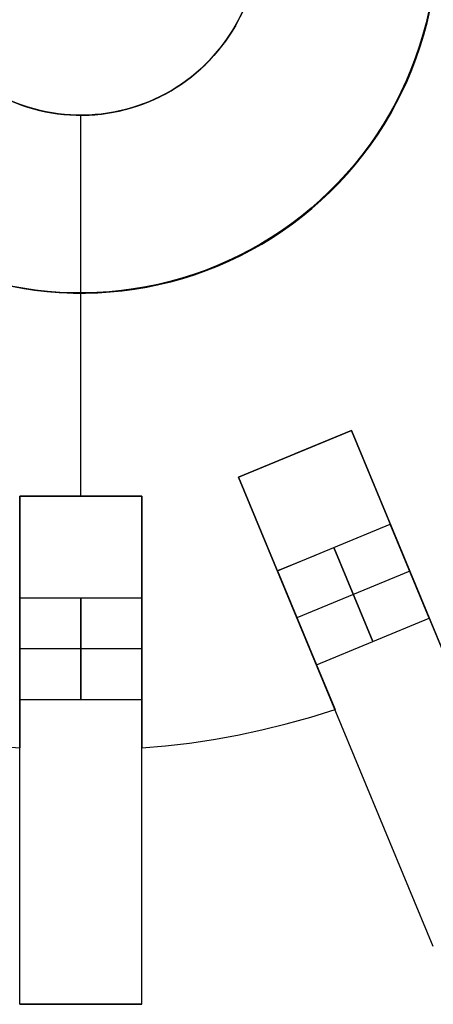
# Model space of a CAD drawing. Header units: millimetres. Extents: x 625 to 835, y 1649 to 1859.
# Tile 5 of 9: x 724 to 765, y 1649 to 1746. Entities that reach past the tile are written whole.
import ezdxf

# ---------------------------------------------------------------- set-up
doc = ezdxf.new("R2010")
doc.units = ezdxf.units.MM

msp = doc.modelspace()

# ---------------------------------------------------------------- linework, layer by layer
at = {"extrusion": (0.000142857, -2.84161e-05, 1)}
msp.add_lwpolyline([(697.71, 1767.385), (697.266, 1766.256), (696.861, 1765.113), (696.495, 1763.957), (696.17, 1762.789), (695.886, 1761.61), (695.642, 1760.422), (695.44, 1759.226), (695.279, 1758.024), (695.161, 1756.817), (695.084, 1755.607), (695.049, 1754.395), (695.056, 1753.182), (695.105, 1751.971), (695.196, 1750.761), (695.328, 1749.556), (695.503, 1748.356), (695.719, 1747.163), (695.976, 1745.978), (696.274, 1744.802), (696.613, 1743.638), (696.991, 1742.486), (697.41, 1741.347), (697.867, 1740.224), (698.364, 1739.118), (698.898, 1738.029), (699.469, 1736.96), (700.078, 1735.911), (700.722, 1734.883), (701.402, 1733.879), (702.116, 1732.899), (702.863, 1731.944), (703.643, 1731.015), (704.455, 1730.114), (705.298, 1729.242), (706.17, 1728.4), (707.071, 1727.588), (707.999, 1726.808), (708.954, 1726.06), (709.934, 1725.346), (710.939, 1724.667), (711.966, 1724.022), (713.015, 1723.414), (714.085, 1722.842), (715.173, 1722.308), (716.28, 1721.812), (717.403, 1721.354), (718.541, 1720.936), (719.693, 1720.557), (720.858, 1720.219), (722.033, 1719.92), (723.218, 1719.663), (724.411, 1719.447), (725.611, 1719.273), (726.817, 1719.14), (728.026, 1719.049), (729.238, 1719), (730.451, 1718.993), (731.663, 1719.028), (732.873, 1719.105), (734.08, 1719.224), (735.282, 1719.385), (736.478, 1719.587), (737.666, 1719.83), (738.844, 1720.115), (740.013, 1720.44), (741.169, 1720.805), (742.312, 1721.21), (743.44, 1721.655), (744.552, 1722.138), (745.647, 1722.66), (746.723, 1723.219), (747.779, 1723.816), (748.814, 1724.448), (749.826, 1725.116), (750.814, 1725.818), (751.778, 1726.555), (752.715, 1727.324), (753.626, 1728.125), (754.508, 1728.958), (755.36, 1729.82), (756.182, 1730.712), (756.973, 1731.631), (757.731, 1732.577), (758.457, 1733.549), (759.148, 1734.546), (759.804, 1735.566), (760.424, 1736.608), (761.008, 1737.67), (761.555, 1738.753), (762.064, 1739.854), (762.535, 1740.971), (762.966, 1742.105), (763.358, 1743.252), (763.71, 1744.413), (764.022, 1745.585), (764.293, 1746.767), (764.522, 1747.957), (764.711, 1749.155), (764.857, 1750.359), (764.962, 1751.567), (765.025, 1752.778), (765.046, 1753.991)], dxfattribs=at)
at = {"extrusion": (-0.000142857, 2.84161e-05, 1)}
msp.add_lwpolyline([(764.955, 1754.009), (764.934, 1752.796), (764.871, 1751.585), (764.766, 1750.377), (764.62, 1749.173), (764.431, 1747.975), (764.202, 1746.785), (763.931, 1745.603), (763.619, 1744.431), (763.267, 1743.27), (762.875, 1742.123), (762.444, 1740.989), (761.973, 1739.872), (761.464, 1738.771), (760.917, 1737.689), (760.333, 1736.626), (759.713, 1735.584), (759.057, 1734.564), (758.366, 1733.567), (757.641, 1732.595), (756.882, 1731.649), (756.091, 1730.73), (755.269, 1729.838), (754.417, 1728.976), (753.535, 1728.144), (752.625, 1727.342), (751.687, 1726.573), (750.724, 1725.837), (749.735, 1725.134), (748.723, 1724.466), (747.688, 1723.834), (746.632, 1723.237), (745.556, 1722.678), (744.462, 1722.156), (743.349, 1721.673), (742.221, 1721.228), (741.078, 1720.823), (739.922, 1720.458), (738.754, 1720.133), (737.575, 1719.848), (736.387, 1719.605), (735.191, 1719.403), (733.989, 1719.242), (732.782, 1719.123), (731.572, 1719.046), (730.36, 1719.011), (729.147, 1719.018), (727.935, 1719.067), (726.726, 1719.158), (725.521, 1719.291), (724.321, 1719.465), (723.127, 1719.681), (721.942, 1719.939), (720.767, 1720.237), (719.602, 1720.575), (718.45, 1720.954), (717.312, 1721.372), (716.189, 1721.83), (715.082, 1722.326), (713.994, 1722.86), (712.924, 1723.432), (711.875, 1724.04), (710.848, 1724.685), (709.843, 1725.364), (708.863, 1726.078), (707.908, 1726.826), (706.98, 1727.606), (706.079, 1728.418), (705.207, 1729.26), (704.364, 1730.132), (703.552, 1731.033), (702.772, 1731.962), (702.025, 1732.917), (701.311, 1733.897), (700.631, 1734.901), (699.987, 1735.929), (699.379, 1736.978), (698.807, 1738.047), (698.273, 1739.136), (697.776, 1740.242), (697.319, 1741.365), (696.9, 1742.504), (696.522, 1743.656), (696.183, 1744.82), (695.885, 1745.996), (695.628, 1747.181), (695.412, 1748.374), (695.238, 1749.574), (695.105, 1750.779), (695.014, 1751.989), (694.965, 1753.2), (694.958, 1754.413), (694.993, 1755.625), (695.07, 1756.836), (695.189, 1758.042), (695.349, 1759.244), (695.551, 1760.44), (695.795, 1761.628), (696.079, 1762.807), (696.404, 1763.975), (696.77, 1765.132), (697.175, 1766.275), (697.62, 1767.403)], dxfattribs=at)
at = {"extrusion": (0.000285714, -5.68321e-05, 1)}
msp.add_lwpolyline([(713.836, 1760.696), (713.613, 1760.132), (713.411, 1759.561), (713.228, 1758.983), (713.065, 1758.398), (712.923, 1757.809), (712.801, 1757.215), (712.7, 1756.617), (712.62, 1756.016), (712.561, 1755.413), (712.522, 1754.808), (712.505, 1754.201), (712.508, 1753.595), (712.533, 1752.989), (712.578, 1752.385), (712.644, 1751.782), (712.732, 1751.182), (712.84, 1750.585), (712.968, 1749.993), (713.117, 1749.405), (713.287, 1748.823), (713.476, 1748.247), (713.685, 1747.678), (713.914, 1747.116), (714.162, 1746.563), (714.429, 1746.018), (714.715, 1745.484), (715.019, 1744.959), (715.341, 1744.446), (715.681, 1743.943), (716.038, 1743.453), (716.412, 1742.976), (716.802, 1742.512), (717.208, 1742.061), (717.629, 1741.625), (718.065, 1741.204), (718.516, 1740.798), (718.98, 1740.408), (719.457, 1740.034), (719.947, 1739.677), (720.45, 1739.337), (720.963, 1739.015), (721.488, 1738.711), (722.023, 1738.425), (722.567, 1738.158), (723.12, 1737.91), (723.682, 1737.681), (724.251, 1737.472), (724.827, 1737.282), (725.409, 1737.113), (725.997, 1736.964), (726.589, 1736.836), (727.186, 1736.728), (727.786, 1736.64), (728.389, 1736.574), (728.993, 1736.528), (729.599, 1736.504), (730.206, 1736.5), (730.812, 1736.518), (731.417, 1736.556), (732.02, 1736.616), (732.621, 1736.696), (733.219, 1736.797), (733.813, 1736.919), (734.402, 1737.061), (734.987, 1737.224), (735.565, 1737.407), (736.136, 1737.609), (736.7, 1737.831), (737.256, 1738.073), (737.804, 1738.334), (738.342, 1738.614), (738.87, 1738.912), (739.387, 1739.228), (739.893, 1739.562), (740.388, 1739.913), (740.869, 1740.281), (741.338, 1740.666), (741.793, 1741.067), (742.234, 1741.483), (742.66, 1741.914), (743.071, 1742.36), (743.467, 1742.82), (743.846, 1743.293), (744.209, 1743.779), (744.554, 1744.277), (744.882, 1744.787), (745.192, 1745.308), (745.484, 1745.839), (745.758, 1746.38), (746.012, 1746.931), (746.248, 1747.49), (746.463, 1748.056), (746.659, 1748.63), (746.835, 1749.21), (746.991, 1749.796), (747.127, 1750.387), (747.241, 1750.983), (747.336, 1751.582), (747.409, 1752.183), (747.461, 1752.788), (747.493, 1753.393), (747.503, 1753.999)], dxfattribs=at)
at = {"extrusion": (-0.000285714, 5.68321e-05, 1)}
msp.add_lwpolyline([(747.5, 1754), (747.489, 1753.394), (747.458, 1752.788), (747.406, 1752.184), (747.332, 1751.582), (747.238, 1750.983), (747.123, 1750.388), (746.988, 1749.797), (746.832, 1749.211), (746.656, 1748.631), (746.46, 1748.057), (746.244, 1747.49), (746.009, 1746.931), (745.754, 1746.381), (745.481, 1745.84), (745.189, 1745.308), (744.879, 1744.787), (744.551, 1744.278), (744.205, 1743.779), (743.843, 1743.293), (743.463, 1742.82), (743.068, 1742.36), (742.657, 1741.915), (742.231, 1741.484), (741.79, 1741.067), (741.335, 1740.667), (740.866, 1740.282), (740.384, 1739.914), (739.89, 1739.563), (739.384, 1739.229), (738.866, 1738.912), (738.338, 1738.614), (737.8, 1738.335), (737.253, 1738.074), (736.697, 1737.832), (736.133, 1737.61), (735.561, 1737.407), (734.983, 1737.224), (734.399, 1737.062), (733.81, 1736.92), (733.216, 1736.798), (732.618, 1736.697), (732.017, 1736.617), (731.413, 1736.557), (730.808, 1736.519), (730.202, 1736.501), (729.596, 1736.505), (728.99, 1736.529), (728.385, 1736.575), (727.783, 1736.641), (727.183, 1736.728), (726.586, 1736.836), (725.993, 1736.965), (725.406, 1737.114), (724.823, 1737.283), (724.247, 1737.473), (723.678, 1737.682), (723.117, 1737.911), (722.563, 1738.159), (722.019, 1738.426), (721.484, 1738.712), (720.96, 1739.016), (720.446, 1739.338), (719.944, 1739.678), (719.454, 1740.035), (718.976, 1740.408), (718.512, 1740.798), (718.062, 1741.204), (717.626, 1741.626), (717.204, 1742.062), (716.798, 1742.512), (716.408, 1742.976), (716.035, 1743.454), (715.678, 1743.944), (715.338, 1744.446), (715.016, 1744.96), (714.712, 1745.484), (714.426, 1746.019), (714.159, 1746.564), (713.911, 1747.117), (713.682, 1747.678), (713.472, 1748.247), (713.283, 1748.823), (713.114, 1749.406), (712.965, 1749.993), (712.836, 1750.586), (712.728, 1751.183), (712.641, 1751.783), (712.575, 1752.385), (712.529, 1752.99), (712.505, 1753.596), (712.501, 1754.202), (712.519, 1754.808), (712.557, 1755.413), (712.617, 1756.017), (712.697, 1756.618), (712.798, 1757.216), (712.92, 1757.81), (713.062, 1758.399), (713.224, 1758.983), (713.407, 1759.561), (713.61, 1760.133), (713.832, 1760.697)], dxfattribs=at)
for points in [[(723.06, 1719.695), (724.255, 1719.475), (725.457, 1719.296), (726.664, 1719.159), (727.875, 1719.065), (729.089, 1719.012), (730.304, 1719.001), (731.518, 1719.033), (732.731, 1719.107), (733.94, 1719.223), (735.145, 1719.38), (736.343, 1719.58), (737.534, 1719.821), (738.716, 1720.103), (739.887, 1720.426), (741.046, 1720.789), (742.192, 1721.192), (743.324, 1721.635), (744.439, 1722.117), (745.537, 1722.637), (746.616, 1723.196), (747.675, 1723.791), (748.713, 1724.423), (749.728, 1725.09), (750.72, 1725.792), (751.686, 1726.528), (752.627, 1727.297), (753.54, 1728.099), (754.424, 1728.931), (755.28, 1729.794), (756.105, 1730.686), (756.898, 1731.606), (757.659, 1732.553), (758.387, 1733.526), (759.08, 1734.523), (759.739, 1735.545), (760.361, 1736.588), (760.947, 1737.652), (761.496, 1738.736), (762.007, 1739.838), (762.479, 1740.958), (762.912, 1742.093), (763.306, 1743.242), (763.659, 1744.405), (763.972, 1745.579), (764.244, 1746.763)], [(723.62, 1737.704), (724.189, 1737.493), (724.766, 1737.301), (725.349, 1737.129), (725.937, 1736.978), (726.53, 1736.847), (727.127, 1736.737), (727.728, 1736.648), (728.332, 1736.58), (728.938, 1736.532), (729.544, 1736.506), (730.152, 1736.501), (730.759, 1736.516), (731.365, 1736.553), (731.97, 1736.611), (732.572, 1736.69), (733.172, 1736.79), (733.767, 1736.91), (734.358, 1737.051), (734.944, 1737.213), (735.523, 1737.394), (736.096, 1737.596), (736.662, 1737.818), (737.219, 1738.059), (737.768, 1738.319), (738.308, 1738.598), (738.838, 1738.895), (739.356, 1739.211), (739.864, 1739.545), (740.36, 1739.896), (740.843, 1740.264), (741.313, 1740.649), (741.77, 1741.049), (742.212, 1741.466), (742.64, 1741.897), (743.052, 1742.343), (743.449, 1742.803), (743.83, 1743.277), (744.193, 1743.763), (744.54, 1744.262), (744.869, 1744.772), (745.181, 1745.294), (745.474, 1745.826), (745.748, 1746.368)], [(730, 1699), (730, 1736.5)], [(730, 1699), (730, 1736.5)], [(730, 1699), (730, 1719)], [(730, 1699), (730, 1719)], [(756.591, 1705.483), (745.504, 1700.891)], [(745.504, 1700.891), (756.591, 1705.483)], [(745.504, 1700.891), (756.591, 1705.483)], [(745.504, 1700.891), (756.591, 1705.483)], [(756.591, 1705.483), (745.504, 1700.891)], [(756.591, 1705.483), (751.048, 1703.187)], [(756.591, 1705.483), (762.331, 1691.625)], [(756.591, 1705.483), (762.331, 1691.625)], [(756.591, 1705.483), (762.331, 1691.625)], [(756.591, 1705.483), (762.331, 1691.625)], [(775.725, 1659.289), (756.591, 1705.483)], [(751.245, 1687.032), (745.504, 1700.891)], [(745.504, 1700.891), (751.245, 1687.032)], [(751.245, 1687.032), (745.504, 1700.891)], [(745.504, 1700.891), (751.245, 1687.032)], [(764.638, 1654.697), (745.504, 1700.891)], [(724, 1699), (736, 1699)], [(724, 1699), (736, 1699)], [(724, 1684), (724, 1699)], [(724, 1699), (724, 1684)], [(724, 1699), (736, 1699)], [(736, 1699), (724, 1699)], [(724, 1684), (724, 1699)], [(724, 1699), (724, 1684)], [(736, 1699), (724, 1699)], [(724, 1649), (724, 1699)], [(736, 1699), (736, 1684)], [(736, 1699), (736, 1684)], [(736, 1699), (736, 1684)], [(736, 1699), (736, 1684)], [(736, 1649), (736, 1699)], [(749.331, 1691.652), (760.418, 1696.244)], [(749.331, 1691.652), (760.418, 1696.244)], [(764.245, 1687.005), (760.418, 1696.244)], [(760.418, 1696.244), (764.245, 1687.005)], [(758.701, 1684.709), (754.874, 1693.948)], [(754.874, 1693.948), (758.701, 1684.709)], [(753.027, 1693.182), (749.331, 1691.652)], [(749.331, 1691.652), (753.158, 1682.413)], [(753.158, 1682.413), (749.331, 1691.652)], [(762.331, 1691.625), (751.245, 1687.032)], [(762.331, 1691.625), (751.245, 1687.032)], [(762.331, 1691.625), (766.072, 1682.594)], [(762.331, 1691.625), (766.072, 1682.594)], [(762.331, 1691.625), (766.072, 1682.594)], [(762.331, 1691.625), (766.072, 1682.594)], [(724, 1689), (736, 1689)], [(724, 1689), (724, 1679)], [(724, 1679), (724, 1689)], [(724, 1689), (736, 1689)], [(730, 1679), (730, 1689)], [(730, 1689), (730, 1679)], [(736, 1679), (736, 1689)], [(736, 1689), (736, 1679)], [(754.985, 1678.002), (751.245, 1687.032)], [(751.245, 1687.032), (754.985, 1678.002)], [(754.985, 1678.002), (751.245, 1687.032)], [(751.245, 1687.032), (754.985, 1678.002)], [(753.158, 1682.413), (764.245, 1687.005)], [(753.158, 1682.413), (764.245, 1687.005)], [(724, 1674.225), (724, 1684)], [(724, 1684), (724, 1674.225)], [(724, 1674.225), (724, 1684)], [(724, 1684), (724, 1674.225)], [(736, 1684), (724, 1684)], [(736, 1684), (724, 1684)], [(736, 1684), (736, 1674.225)], [(736, 1684), (736, 1674.225)], [(736, 1684), (736, 1674.225)], [(736, 1684), (736, 1674.225)], [(724, 1679), (736, 1679)], [(724, 1679), (736, 1679)], [(705.015, 1678.002), (707.246, 1677.304), (709.521, 1676.665), (711.84, 1676.088), (714.2, 1675.576), (716.599, 1675.13), (719.034, 1674.755), (721.502, 1674.453), (724, 1674.225)], [(705.015, 1678.002), (707.246, 1677.304), (709.521, 1676.665), (711.84, 1676.088), (714.2, 1675.576), (716.599, 1675.13), (719.034, 1674.755), (721.502, 1674.453), (724, 1674.225)], [(705.015, 1678.002), (707.246, 1677.304), (709.521, 1676.665), (711.84, 1676.088), (714.2, 1675.576), (716.599, 1675.13), (719.034, 1674.755), (721.502, 1674.453), (724, 1674.225)], [(705.015, 1678.002), (707.246, 1677.304), (709.521, 1676.665), (711.84, 1676.088), (714.2, 1675.576), (716.599, 1675.13), (719.034, 1674.755), (721.502, 1674.453), (724, 1674.225)], [(705.015, 1678.002), (707.246, 1677.304), (709.521, 1676.665), (711.84, 1676.088), (714.2, 1675.576), (716.599, 1675.13), (719.034, 1674.755), (721.502, 1674.453), (724, 1674.225)], [(705.015, 1678.002), (707.246, 1677.304), (709.521, 1676.665), (711.84, 1676.088), (714.2, 1675.576), (716.599, 1675.13), (719.034, 1674.755), (721.502, 1674.453), (724, 1674.225)], [(736, 1674.225), (738.328, 1674.435), (740.675, 1674.715), (743.038, 1675.07), (745.415, 1675.499), (747.801, 1676.006), (750.194, 1676.591), (752.59, 1677.256), (754.985, 1678.002)], [(736, 1674.225), (738.328, 1674.435), (740.675, 1674.715), (743.038, 1675.07), (745.415, 1675.499), (747.801, 1676.006), (750.194, 1676.591), (752.59, 1677.256), (754.985, 1678.002)], [(736, 1674.225), (738.328, 1674.435), (740.675, 1674.715), (743.038, 1675.07), (745.415, 1675.499), (747.801, 1676.006), (750.194, 1676.591), (752.59, 1677.256), (754.985, 1678.002)], [(736, 1674.225), (738.328, 1674.435), (740.675, 1674.715), (743.038, 1675.07), (745.415, 1675.499), (747.801, 1676.006), (750.194, 1676.591), (752.59, 1677.256), (754.985, 1678.002)], [(736, 1674.225), (738.328, 1674.435), (740.675, 1674.715), (743.038, 1675.07), (745.415, 1675.499), (747.801, 1676.006), (750.194, 1676.591), (752.59, 1677.256), (754.985, 1678.002)], [(736, 1674.225), (738.328, 1674.435), (740.675, 1674.715), (743.038, 1675.07), (745.415, 1675.499), (747.801, 1676.006), (750.194, 1676.591), (752.59, 1677.256), (754.985, 1678.002)], [(724, 1649), (736, 1649)], [(724, 1649), (736, 1649)], [(736, 1649), (724, 1649)]]:
    msp.add_lwpolyline(points)
at = {"extrusion": (1, 0, 0)}
for points in [[(1736.5, -12.015), (1736.5, 0.005)], [(1719, -324.015), (1719, -311.995)], [(1705.483, -12.005), (1705.483, -312.005)], [(1703.187, -12.005), (1703.187, -312.005)], [(1700.891, -312.005), (1700.891, -12.005)], [(1699, -312.005), (1699, -12.005)], [(1699, -0.005), (1698.994, 0.336), (1698.977, 0.677), (1698.948, 1.018), (1698.907, 1.357), (1698.855, 1.694), (1698.791, 2.03), (1698.716, 2.363), (1698.629, 2.693), (1698.531, 3.02), (1698.423, 3.344), (1698.303, 3.664), (1698.172, 3.979), (1698.031, 4.29), (1697.879, 4.596), (1697.717, 4.896), (1697.544, 5.191), (1697.362, 5.48), (1697.17, 5.762), (1696.968, 6.037), (1696.757, 6.306), (1696.537, 6.567), (1696.308, 6.821), (1696.071, 7.066), (1695.826, 7.303), (1695.572, 7.532), (1695.311, 7.752), (1695.042, 7.963), (1694.767, 8.165), (1694.485, 8.357), (1694.196, 8.539), (1693.901, 8.712), (1693.601, 8.874), (1693.295, 9.026), (1692.984, 9.167), (1692.669, 9.298), (1692.349, 9.418), (1692.025, 9.526), (1691.698, 9.624), (1691.368, 9.711), (1691.035, 9.786), (1690.699, 9.85), (1690.362, 9.902), (1690.023, 9.943), (1689.682, 9.972), (1689.341, 9.989), (1689, 9.995)], [(1689, -334.005), (1689.341, -333.999), (1689.682, -333.982), (1690.023, -333.953), (1690.362, -333.912), (1690.699, -333.86), (1691.035, -333.796), (1691.368, -333.721), (1691.698, -333.634), (1692.025, -333.536), (1692.349, -333.428), (1692.669, -333.308), (1692.984, -333.177), (1693.295, -333.036), (1693.601, -332.884), (1693.901, -332.722), (1694.196, -332.549), (1694.485, -332.367), (1694.767, -332.175), (1695.042, -331.973), (1695.311, -331.762), (1695.572, -331.542), (1695.826, -331.313), (1696.071, -331.076), (1696.308, -330.831), (1696.537, -330.577), (1696.757, -330.316), (1696.968, -330.047), (1697.17, -329.772), (1697.362, -329.49), (1697.544, -329.201), (1697.717, -328.906), (1697.879, -328.606), (1698.031, -328.3), (1698.172, -327.989), (1698.303, -327.674), (1698.423, -327.354), (1698.531, -327.03), (1698.629, -326.703), (1698.716, -326.373), (1698.791, -326.04), (1698.855, -325.704), (1698.907, -325.367), (1698.948, -325.028), (1698.977, -324.687), (1698.994, -324.346), (1699, -324.005)], [(1699, -12.005), (1699, -312.005)], [(1689, 9.995), (1689.341, 9.989), (1689.682, 9.972), (1690.023, 9.943), (1690.362, 9.902), (1690.699, 9.85), (1691.035, 9.786), (1691.368, 9.711), (1691.698, 9.624), (1692.025, 9.526), (1692.349, 9.418), (1692.669, 9.298), (1692.984, 9.167), (1693.295, 9.026), (1693.601, 8.874), (1693.901, 8.712), (1694.196, 8.539), (1694.485, 8.357), (1694.767, 8.165), (1695.042, 7.963), (1695.311, 7.752), (1695.572, 7.532), (1695.826, 7.303), (1696.071, 7.066), (1696.308, 6.821), (1696.537, 6.567), (1696.757, 6.306), (1696.968, 6.037), (1697.17, 5.762), (1697.362, 5.48), (1697.544, 5.191), (1697.717, 4.896), (1697.879, 4.596), (1698.031, 4.29), (1698.172, 3.979), (1698.303, 3.664), (1698.423, 3.344), (1698.531, 3.02), (1698.629, 2.693), (1698.716, 2.363), (1698.791, 2.03), (1698.855, 1.694), (1698.907, 1.357), (1698.948, 1.018), (1698.977, 0.677), (1698.994, 0.336), (1699, -0.005)], [(1699, -324.005), (1698.994, -324.346), (1698.977, -324.687), (1698.948, -325.028), (1698.907, -325.367), (1698.855, -325.704), (1698.791, -326.04), (1698.716, -326.373), (1698.629, -326.703), (1698.531, -327.03), (1698.423, -327.354), (1698.303, -327.674), (1698.172, -327.989), (1698.031, -328.3), (1697.879, -328.606), (1697.717, -328.906), (1697.544, -329.201), (1697.362, -329.49), (1697.17, -329.772), (1696.968, -330.047), (1696.757, -330.316), (1696.537, -330.577), (1696.308, -330.831), (1696.071, -331.076), (1695.826, -331.313), (1695.572, -331.542), (1695.311, -331.762), (1695.042, -331.973), (1694.767, -332.175), (1694.485, -332.367), (1694.196, -332.549), (1693.901, -332.722), (1693.601, -332.884), (1693.295, -333.036), (1692.984, -333.177), (1692.669, -333.308), (1692.349, -333.428), (1692.025, -333.536), (1691.698, -333.634), (1691.368, -333.721), (1691.035, -333.796), (1690.699, -333.86), (1690.362, -333.912), (1690.023, -333.953), (1689.682, -333.982), (1689.341, -333.999), (1689, -334.005)], [(1699, -12.005), (1699, -312.005)], [(1689, 9.995), (1689.341, 9.989), (1689.682, 9.972), (1690.023, 9.943), (1690.362, 9.902), (1690.699, 9.85), (1691.035, 9.786), (1691.368, 9.711), (1691.698, 9.624), (1692.025, 9.526), (1692.349, 9.418), (1692.669, 9.298), (1692.984, 9.167), (1693.295, 9.026), (1693.601, 8.874), (1693.901, 8.712), (1694.196, 8.539), (1694.485, 8.357), (1694.767, 8.165), (1695.042, 7.963), (1695.311, 7.752), (1695.572, 7.532), (1695.826, 7.303), (1696.071, 7.066), (1696.308, 6.821), (1696.537, 6.567), (1696.757, 6.306), (1696.968, 6.037), (1697.17, 5.762), (1697.362, 5.48), (1697.544, 5.191), (1697.717, 4.896), (1697.879, 4.596), (1698.031, 4.29), (1698.172, 3.979), (1698.303, 3.664), (1698.423, 3.344), (1698.531, 3.02), (1698.629, 2.693), (1698.716, 2.363), (1698.791, 2.03), (1698.855, 1.694), (1698.907, 1.357), (1698.948, 1.018), (1698.977, 0.677), (1698.994, 0.336), (1699, -0.005)], [(1699, -324.005), (1698.994, -324.346), (1698.977, -324.687), (1698.948, -325.028), (1698.907, -325.367), (1698.855, -325.704), (1698.791, -326.04), (1698.716, -326.373), (1698.629, -326.703), (1698.531, -327.03), (1698.423, -327.354), (1698.303, -327.674), (1698.172, -327.989), (1698.031, -328.3), (1697.879, -328.606), (1697.717, -328.906), (1697.544, -329.201), (1697.362, -329.49), (1697.17, -329.772), (1696.968, -330.047), (1696.757, -330.316), (1696.537, -330.577), (1696.308, -330.831), (1696.071, -331.076), (1695.826, -331.313), (1695.572, -331.542), (1695.311, -331.762), (1695.042, -331.973), (1694.767, -332.175), (1694.485, -332.367), (1694.196, -332.549), (1693.901, -332.722), (1693.601, -332.884), (1693.295, -333.036), (1692.984, -333.177), (1692.669, -333.308), (1692.349, -333.428), (1692.025, -333.536), (1691.698, -333.634), (1691.368, -333.721), (1691.035, -333.796), (1690.699, -333.86), (1690.362, -333.912), (1690.023, -333.953), (1689.682, -333.982), (1689.341, -333.999), (1689, -334.005)], [(1679, 9.995), (1677.976, 9.978), (1676.953, 9.925), (1675.932, 9.838), (1674.915, 9.716), (1673.903, 9.559), (1672.896, 9.368), (1671.897, 9.142), (1670.906, 8.883), (1669.925, 8.589), (1668.954, 8.263), (1667.994, 7.903), (1667.048, 7.511), (1666.115, 7.087), (1665.198, 6.632), (1664.297, 6.145), (1663.412, 5.628), (1662.546, 5.08), (1661.7, 4.504), (1660.873, 3.899), (1660.067, 3.266), (1659.284, 2.606), (1658.523, 1.92), (1657.787, 1.208), (1657.075, 0.472), (1656.389, -0.289), (1655.729, -1.072), (1655.096, -1.878), (1654.491, -2.705), (1653.915, -3.551), (1653.367, -4.417), (1652.85, -5.302), (1652.363, -6.203), (1651.908, -7.12), (1651.484, -8.053), (1651.092, -8.999), (1650.732, -9.959), (1650.406, -10.93), (1650.112, -11.911), (1649.853, -12.902), (1649.627, -13.901), (1649.436, -14.908), (1649.279, -15.92), (1649.157, -16.937), (1649.07, -17.958), (1649.017, -18.981), (1649, -20.005)], [(1649, -304.005), (1649.017, -305.029), (1649.07, -306.052), (1649.157, -307.073), (1649.279, -308.09), (1649.436, -309.102), (1649.627, -310.109), (1649.853, -311.108), (1650.112, -312.099), (1650.406, -313.08), (1650.732, -314.051), (1651.092, -315.011), (1651.484, -315.957), (1651.908, -316.89), (1652.363, -317.807), (1652.85, -318.708), (1653.367, -319.593), (1653.915, -320.459), (1654.491, -321.305), (1655.096, -322.132), (1655.729, -322.938), (1656.389, -323.721), (1657.075, -324.482), (1657.787, -325.218), (1658.523, -325.93), (1659.284, -326.616), (1660.067, -327.276), (1660.873, -327.909), (1661.7, -328.514), (1662.546, -329.09), (1663.412, -329.638), (1664.297, -330.155), (1665.198, -330.642), (1666.115, -331.097), (1667.048, -331.521), (1667.994, -331.913), (1668.954, -332.273), (1669.925, -332.599), (1670.906, -332.893), (1671.897, -333.152), (1672.896, -333.378), (1673.903, -333.569), (1674.915, -333.726), (1675.932, -333.848), (1676.953, -333.935), (1677.976, -333.988), (1679, -334.005)], [(1649, -20.005), (1649.017, -18.981), (1649.07, -17.958), (1649.157, -16.937), (1649.279, -15.92), (1649.436, -14.908), (1649.627, -13.901), (1649.853, -12.902), (1650.112, -11.911), (1650.406, -10.93), (1650.732, -9.959), (1651.092, -8.999), (1651.484, -8.053), (1651.908, -7.12), (1652.363, -6.203), (1652.85, -5.302), (1653.367, -4.417), (1653.915, -3.551), (1654.491, -2.705), (1655.096, -1.878), (1655.729, -1.072), (1656.389, -0.289), (1657.075, 0.472), (1657.787, 1.208), (1658.523, 1.92), (1659.284, 2.606), (1660.067, 3.266), (1660.873, 3.899), (1661.7, 4.504), (1662.546, 5.08), (1663.412, 5.628), (1664.297, 6.145), (1665.198, 6.632), (1666.115, 7.087), (1667.048, 7.511), (1667.994, 7.903), (1668.954, 8.263), (1669.925, 8.589), (1670.906, 8.883), (1671.897, 9.142), (1672.896, 9.368), (1673.903, 9.559), (1674.915, 9.716), (1675.932, 9.838), (1676.953, 9.925), (1677.976, 9.978), (1679, 9.995)], [(1679, -334.005), (1677.976, -333.988), (1676.953, -333.935), (1675.932, -333.848), (1674.915, -333.726), (1673.903, -333.569), (1672.896, -333.378), (1671.897, -333.152), (1670.906, -332.893), (1669.925, -332.599), (1668.954, -332.273), (1667.994, -331.913), (1667.048, -331.521), (1666.115, -331.097), (1665.198, -330.642), (1664.297, -330.155), (1663.412, -329.638), (1662.546, -329.09), (1661.7, -328.514), (1660.873, -327.909), (1660.067, -327.276), (1659.284, -326.616), (1658.523, -325.93), (1657.787, -325.218), (1657.075, -324.482), (1656.389, -323.721), (1655.729, -322.938), (1655.096, -322.132), (1654.491, -321.305), (1653.915, -320.459), (1653.367, -319.593), (1652.85, -318.708), (1652.363, -317.807), (1651.908, -316.89), (1651.484, -315.957), (1651.092, -315.011), (1650.732, -314.051), (1650.406, -313.08), (1650.112, -312.099), (1649.853, -311.108), (1649.627, -310.109), (1649.436, -309.102), (1649.279, -308.09), (1649.157, -307.073), (1649.07, -306.052), (1649.017, -305.029), (1649, -304.005)], [(1649, -20.005), (1649.017, -18.981), (1649.07, -17.958), (1649.157, -16.937), (1649.279, -15.92), (1649.436, -14.908), (1649.627, -13.901), (1649.853, -12.902), (1650.112, -11.911), (1650.406, -10.93), (1650.732, -9.959), (1651.092, -8.999), (1651.484, -8.053), (1651.908, -7.12), (1652.363, -6.203), (1652.85, -5.302), (1653.367, -4.417), (1653.915, -3.551), (1654.491, -2.705), (1655.096, -1.878), (1655.729, -1.072), (1656.389, -0.289), (1657.075, 0.472), (1657.787, 1.208), (1658.523, 1.92), (1659.284, 2.606), (1660.067, 3.266), (1660.873, 3.899), (1661.7, 4.504), (1662.546, 5.08), (1663.412, 5.628), (1664.297, 6.145), (1665.198, 6.632), (1666.115, 7.087), (1667.048, 7.511), (1667.994, 7.903), (1668.954, 8.263), (1669.925, 8.589), (1670.906, 8.883), (1671.897, 9.142), (1672.896, 9.368), (1673.903, 9.559), (1674.915, 9.716), (1675.932, 9.838), (1676.953, 9.925), (1677.976, 9.978), (1679, 9.995)], [(1679, -334.005), (1677.976, -333.988), (1676.953, -333.935), (1675.932, -333.848), (1674.915, -333.726), (1673.903, -333.569), (1672.896, -333.378), (1671.897, -333.152), (1670.906, -332.893), (1669.925, -332.599), (1668.954, -332.273), (1667.994, -331.913), (1667.048, -331.521), (1666.115, -331.097), (1665.198, -330.642), (1664.297, -330.155), (1663.412, -329.638), (1662.546, -329.09), (1661.7, -328.514), (1660.873, -327.909), (1660.067, -327.276), (1659.284, -326.616), (1658.523, -325.93), (1657.787, -325.218), (1657.075, -324.482), (1656.389, -323.721), (1655.729, -322.938), (1655.096, -322.132), (1654.491, -321.305), (1653.915, -320.459), (1653.367, -319.593), (1652.85, -318.708), (1652.363, -317.807), (1651.908, -316.89), (1651.484, -315.957), (1651.092, -315.011), (1650.732, -314.051), (1650.406, -313.08), (1650.112, -312.099), (1649.853, -311.108), (1649.627, -310.109), (1649.436, -309.102), (1649.279, -308.09), (1649.157, -307.073), (1649.07, -306.052), (1649.017, -305.029), (1649, -304.005)], [(1678.002, -324.005), (1678.002, -312.005)], [(1678.002, -12.005), (1678.002, -0.005)], [(1677.794, 9.575), (1677.794, -333.585)], [(1674.225, -324.005), (1674.225, -312.005)], [(1674.225, -12.005), (1674.225, -0.005)], [(1674, 9.575), (1674, -333.585)], [(1674.225, -324.005), (1674.225, -312.005)], [(1674.225, -12.005), (1674.225, -0.005)], [(1674, 9.575), (1674, -333.585)], [(1649, -20.005), (1649, -304.005)], [(1649, -304.005), (1649, -20.005)], [(1649, -304.005), (1649, -20.005)]]:
    msp.add_lwpolyline(points, dxfattribs=at)
at = {"extrusion": (0.92388, 0.382683, -9.2453e-15)}
msp.add_lwpolyline([(1276.126, 9.995), (1276.467, 9.989), (1276.808, 9.972), (1277.148, 9.943), (1277.487, 9.902), (1277.825, 9.85), (1278.16, 9.786), (1278.493, 9.711), (1278.824, 9.624), (1279.151, 9.526), (1279.475, 9.418), (1279.794, 9.298), (1280.11, 9.167), (1280.421, 9.026), (1280.726, 8.874), (1281.027, 8.712), (1281.322, 8.539), (1281.61, 8.357), (1281.893, 8.165), (1282.168, 7.963), (1282.437, 7.752), (1282.698, 7.532), (1282.951, 7.303), (1283.197, 7.066), (1283.434, 6.821), (1283.663, 6.567), (1283.883, 6.306), (1284.094, 6.037), (1284.295, 5.762), (1284.488, 5.48), (1284.67, 5.191), (1284.842, 4.896), (1285.005, 4.596), (1285.157, 4.29), (1285.298, 3.979), (1285.429, 3.664), (1285.548, 3.344), (1285.657, 3.02), (1285.755, 2.693), (1285.841, 2.363), (1285.917, 2.03), (1285.98, 1.694), (1286.033, 1.357), (1286.073, 1.018), (1286.102, 0.677), (1286.12, 0.336), (1286.126, -0.005)], dxfattribs=at)
at = {"extrusion": (0.92388, 0.382683, 9.2934e-15)}
msp.add_lwpolyline([(1286.126, -324.005), (1286.12, -324.346), (1286.102, -324.687), (1286.073, -325.028), (1286.033, -325.367), (1285.98, -325.704), (1285.917, -326.04), (1285.841, -326.373), (1285.755, -326.703), (1285.657, -327.03), (1285.548, -327.354), (1285.429, -327.674), (1285.298, -327.989), (1285.157, -328.3), (1285.005, -328.606), (1284.842, -328.906), (1284.67, -329.201), (1284.488, -329.49), (1284.295, -329.772), (1284.094, -330.047), (1283.883, -330.316), (1283.663, -330.577), (1283.434, -330.831), (1283.197, -331.076), (1282.951, -331.313), (1282.698, -331.542), (1282.437, -331.762), (1282.168, -331.973), (1281.893, -332.175), (1281.61, -332.367), (1281.322, -332.549), (1281.027, -332.722), (1280.726, -332.884), (1280.421, -333.036), (1280.11, -333.177), (1279.794, -333.308), (1279.475, -333.428), (1279.151, -333.536), (1278.824, -333.634), (1278.493, -333.721), (1278.16, -333.796), (1277.825, -333.86), (1277.487, -333.912), (1277.148, -333.953), (1276.808, -333.982), (1276.467, -333.999), (1276.126, -334.005)], dxfattribs=at)
at = {"extrusion": (0.92388, 0.382683, 2.51161e-15)}
msp.add_lwpolyline([(1276.126, 9.995), (1276.467, 9.989), (1276.808, 9.972), (1277.148, 9.943), (1277.487, 9.902), (1277.825, 9.85), (1278.16, 9.786), (1278.493, 9.711), (1278.824, 9.624), (1279.151, 9.526), (1279.475, 9.418), (1279.794, 9.298), (1280.11, 9.167), (1280.421, 9.026), (1280.726, 8.874), (1281.027, 8.712), (1281.322, 8.539), (1281.61, 8.357), (1281.893, 8.165), (1282.168, 7.963), (1282.437, 7.752), (1282.698, 7.532), (1282.951, 7.303), (1283.197, 7.066), (1283.434, 6.821), (1283.663, 6.567), (1283.883, 6.306), (1284.094, 6.037), (1284.295, 5.762), (1284.488, 5.48), (1284.67, 5.191), (1284.842, 4.896), (1285.005, 4.596), (1285.157, 4.29), (1285.298, 3.979), (1285.429, 3.664), (1285.548, 3.344), (1285.657, 3.02), (1285.755, 2.693), (1285.841, 2.363), (1285.917, 2.03), (1285.98, 1.694), (1286.033, 1.357), (1286.073, 1.018), (1286.102, 0.677), (1286.12, 0.336), (1286.126, -0.005)], dxfattribs=at)
at = {"extrusion": (0.92388, 0.382683, -5.58192e-15)}
msp.add_lwpolyline([(1286.126, -324.005), (1286.12, -324.346), (1286.102, -324.687), (1286.073, -325.028), (1286.033, -325.367), (1285.98, -325.704), (1285.917, -326.04), (1285.841, -326.373), (1285.755, -326.703), (1285.657, -327.03), (1285.548, -327.354), (1285.429, -327.674), (1285.298, -327.989), (1285.157, -328.3), (1285.005, -328.606), (1284.842, -328.906), (1284.67, -329.201), (1284.488, -329.49), (1284.295, -329.772), (1284.094, -330.047), (1283.883, -330.316), (1283.663, -330.577), (1283.434, -330.831), (1283.197, -331.076), (1282.951, -331.313), (1282.698, -331.542), (1282.437, -331.762), (1282.168, -331.973), (1281.893, -332.175), (1281.61, -332.367), (1281.322, -332.549), (1281.027, -332.722), (1280.726, -332.884), (1280.421, -333.036), (1280.11, -333.177), (1279.794, -333.308), (1279.475, -333.428), (1279.151, -333.536), (1278.824, -333.634), (1278.493, -333.721), (1278.16, -333.796), (1277.825, -333.86), (1277.487, -333.912), (1277.148, -333.953), (1276.808, -333.982), (1276.467, -333.999), (1276.126, -334.005)], dxfattribs=at)
at = {"extrusion": (0.92388, 0.382683, -2.72193e-14)}
msp.add_lwpolyline([(1286.126, -0.005), (1286.12, 0.336), (1286.102, 0.677), (1286.073, 1.018), (1286.033, 1.357), (1285.98, 1.694), (1285.917, 2.03), (1285.841, 2.363), (1285.755, 2.693), (1285.657, 3.02), (1285.548, 3.344), (1285.429, 3.664), (1285.298, 3.979), (1285.157, 4.29), (1285.005, 4.596), (1284.842, 4.896), (1284.67, 5.191), (1284.488, 5.48), (1284.295, 5.762), (1284.094, 6.037), (1283.883, 6.306), (1283.663, 6.567), (1283.434, 6.821), (1283.197, 7.066), (1282.951, 7.303), (1282.698, 7.532), (1282.437, 7.752), (1282.168, 7.963), (1281.893, 8.165), (1281.61, 8.357), (1281.322, 8.539), (1281.027, 8.712), (1280.726, 8.874), (1280.421, 9.026), (1280.11, 9.167), (1279.794, 9.298), (1279.475, 9.418), (1279.151, 9.526), (1278.824, 9.624), (1278.493, 9.711), (1278.16, 9.786), (1277.825, 9.85), (1277.487, 9.902), (1277.148, 9.943), (1276.808, 9.972), (1276.467, 9.989), (1276.126, 9.995)], dxfattribs=at)
at = {"extrusion": (0.92388, 0.382683, 9.25726e-15)}
msp.add_lwpolyline([(1286.126, -324.005), (1286.12, -324.346), (1286.102, -324.687), (1286.073, -325.028), (1286.033, -325.367), (1285.98, -325.704), (1285.917, -326.04), (1285.841, -326.373), (1285.755, -326.703), (1285.657, -327.03), (1285.548, -327.354), (1285.429, -327.674), (1285.298, -327.989), (1285.157, -328.3), (1285.005, -328.606), (1284.842, -328.906), (1284.67, -329.201), (1284.488, -329.49), (1284.295, -329.772), (1284.094, -330.047), (1283.883, -330.316), (1283.663, -330.577), (1283.434, -330.831), (1283.197, -331.076), (1282.951, -331.313), (1282.698, -331.542), (1282.437, -331.762), (1282.168, -331.973), (1281.893, -332.175), (1281.61, -332.367), (1281.322, -332.549), (1281.027, -332.722), (1280.726, -332.884), (1280.421, -333.036), (1280.11, -333.177), (1279.794, -333.308), (1279.475, -333.428), (1279.151, -333.536), (1278.824, -333.634), (1278.493, -333.721), (1278.16, -333.796), (1277.825, -333.86), (1277.487, -333.912), (1277.148, -333.953), (1276.808, -333.982), (1276.467, -333.999), (1276.126, -334.005)], dxfattribs=at)
at = {"extrusion": (0.92388, 0.382683, 4.29918e-15)}
msp.add_lwpolyline([(1236.126, -20.005), (1236.143, -18.981), (1236.196, -17.958), (1236.283, -16.937), (1236.405, -15.92), (1236.562, -14.908), (1236.753, -13.901), (1236.979, -12.902), (1237.238, -11.911), (1237.531, -10.93), (1237.858, -9.959), (1238.217, -8.999), (1238.609, -8.053), (1239.034, -7.12), (1239.489, -6.203), (1239.976, -5.302), (1240.493, -4.417), (1241.04, -3.551), (1241.617, -2.705), (1242.222, -1.878), (1242.854, -1.072), (1243.514, -0.289), (1244.201, 0.472), (1244.913, 1.208), (1245.649, 1.92), (1246.41, 2.606), (1247.193, 3.266), (1247.999, 3.899), (1248.825, 4.504), (1249.672, 5.08), (1250.538, 5.628), (1251.422, 6.145), (1252.324, 6.632), (1253.241, 7.087), (1254.174, 7.511), (1255.12, 7.903), (1256.079, 8.263), (1257.05, 8.589), (1258.032, 8.883), (1259.023, 9.142), (1260.022, 9.368), (1261.028, 9.559), (1262.041, 9.716), (1263.058, 9.838), (1264.079, 9.925), (1265.102, 9.978), (1266.126, 9.995)], dxfattribs=at)
at = {"extrusion": (0.92388, 0.382683, -3.88856e-15)}
msp.add_lwpolyline([(1266.126, -334.005), (1265.102, -333.988), (1264.079, -333.935), (1263.058, -333.848), (1262.041, -333.726), (1261.028, -333.569), (1260.022, -333.378), (1259.023, -333.152), (1258.032, -332.893), (1257.05, -332.599), (1256.079, -332.273), (1255.12, -331.913), (1254.174, -331.521), (1253.241, -331.097), (1252.324, -330.642), (1251.422, -330.155), (1250.538, -329.638), (1249.672, -329.09), (1248.825, -328.514), (1247.999, -327.909), (1247.193, -327.276), (1246.41, -326.616), (1245.649, -325.93), (1244.913, -325.218), (1244.201, -324.482), (1243.514, -323.721), (1242.854, -322.938), (1242.222, -322.132), (1241.617, -321.305), (1241.04, -320.459), (1240.493, -319.593), (1239.976, -318.708), (1239.489, -317.807), (1239.034, -316.89), (1238.609, -315.957), (1238.217, -315.011), (1237.858, -314.051), (1237.531, -313.08), (1237.238, -312.099), (1236.979, -311.108), (1236.753, -310.109), (1236.562, -309.102), (1236.405, -308.09), (1236.283, -307.073), (1236.196, -306.052), (1236.143, -305.029), (1236.126, -304.005)], dxfattribs=at)
at = {"extrusion": (0.92388, 0.382683, 2.86989e-15)}
msp.add_lwpolyline([(1236.126, -20.005), (1236.143, -18.981), (1236.196, -17.958), (1236.283, -16.937), (1236.405, -15.92), (1236.562, -14.908), (1236.753, -13.901), (1236.979, -12.902), (1237.238, -11.911), (1237.531, -10.93), (1237.858, -9.959), (1238.217, -8.999), (1238.609, -8.053), (1239.034, -7.12), (1239.489, -6.203), (1239.976, -5.302), (1240.493, -4.417), (1241.04, -3.551), (1241.617, -2.705), (1242.222, -1.878), (1242.854, -1.072), (1243.514, -0.289), (1244.201, 0.472), (1244.913, 1.208), (1245.649, 1.92), (1246.41, 2.606), (1247.193, 3.266), (1247.999, 3.899), (1248.825, 4.504), (1249.672, 5.08), (1250.538, 5.628), (1251.422, 6.145), (1252.324, 6.632), (1253.241, 7.087), (1254.174, 7.511), (1255.12, 7.903), (1256.079, 8.263), (1257.05, 8.589), (1258.032, 8.883), (1259.023, 9.142), (1260.022, 9.368), (1261.028, 9.559), (1262.041, 9.716), (1263.058, 9.838), (1264.079, 9.925), (1265.102, 9.978), (1266.126, 9.995)], dxfattribs=at)
at = {"extrusion": (0.92388, 0.382683, 4.54773e-15)}
msp.add_lwpolyline([(1266.126, -334.005), (1265.102, -333.988), (1264.079, -333.935), (1263.058, -333.848), (1262.041, -333.726), (1261.028, -333.569), (1260.022, -333.378), (1259.023, -333.152), (1258.032, -332.893), (1257.05, -332.599), (1256.079, -332.273), (1255.12, -331.913), (1254.174, -331.521), (1253.241, -331.097), (1252.324, -330.642), (1251.422, -330.155), (1250.538, -329.638), (1249.672, -329.09), (1248.825, -328.514), (1247.999, -327.909), (1247.193, -327.276), (1246.41, -326.616), (1245.649, -325.93), (1244.913, -325.218), (1244.201, -324.482), (1243.514, -323.721), (1242.854, -322.938), (1242.222, -322.132), (1241.617, -321.305), (1241.04, -320.459), (1240.493, -319.593), (1239.976, -318.708), (1239.489, -317.807), (1239.034, -316.89), (1238.609, -315.957), (1238.217, -315.011), (1237.858, -314.051), (1237.531, -313.08), (1237.238, -312.099), (1236.979, -311.108), (1236.753, -310.109), (1236.562, -309.102), (1236.405, -308.09), (1236.283, -307.073), (1236.196, -306.052), (1236.143, -305.029), (1236.126, -304.005)], dxfattribs=at)
at = {"extrusion": (0.92388, 0.382683, 1.83766e-15)}
msp.add_lwpolyline([(1266.126, 9.995), (1265.102, 9.978), (1264.079, 9.925), (1263.058, 9.838), (1262.041, 9.716), (1261.028, 9.559), (1260.022, 9.368), (1259.023, 9.142), (1258.032, 8.883), (1257.05, 8.589), (1256.079, 8.263), (1255.12, 7.903), (1254.174, 7.511), (1253.241, 7.087), (1252.324, 6.632), (1251.422, 6.145), (1250.538, 5.628), (1249.672, 5.08), (1248.825, 4.504), (1247.999, 3.899), (1247.193, 3.266), (1246.41, 2.606), (1245.649, 1.92), (1244.913, 1.208), (1244.201, 0.472), (1243.514, -0.289), (1242.854, -1.072), (1242.222, -1.878), (1241.617, -2.705), (1241.04, -3.551), (1240.493, -4.417), (1239.976, -5.302), (1239.489, -6.203), (1239.034, -7.12), (1238.609, -8.053), (1238.217, -8.999), (1237.858, -9.959), (1237.531, -10.93), (1237.238, -11.911), (1236.979, -12.902), (1236.753, -13.901), (1236.562, -14.908), (1236.405, -15.92), (1236.283, -16.937), (1236.196, -17.958), (1236.143, -18.981), (1236.126, -20.005)], dxfattribs=at)
at = {"extrusion": (0.92388, 0.382683, -9.85547e-15)}
msp.add_lwpolyline([(1236.126, -304.005), (1236.143, -305.029), (1236.196, -306.052), (1236.283, -307.073), (1236.405, -308.09), (1236.562, -309.102), (1236.753, -310.109), (1236.979, -311.108), (1237.238, -312.099), (1237.531, -313.08), (1237.858, -314.051), (1238.217, -315.011), (1238.609, -315.957), (1239.034, -316.89), (1239.489, -317.807), (1239.976, -318.708), (1240.493, -319.593), (1241.04, -320.459), (1241.617, -321.305), (1242.222, -322.132), (1242.854, -322.938), (1243.514, -323.721), (1244.201, -324.482), (1244.913, -325.218), (1245.649, -325.93), (1246.41, -326.616), (1247.193, -327.276), (1247.999, -327.909), (1248.825, -328.514), (1249.672, -329.09), (1250.538, -329.638), (1251.422, -330.155), (1252.324, -330.642), (1253.241, -331.097), (1254.174, -331.521), (1255.12, -331.913), (1256.079, -332.273), (1257.05, -332.599), (1258.032, -332.893), (1259.023, -333.152), (1260.022, -333.378), (1261.028, -333.569), (1262.041, -333.726), (1263.058, -333.848), (1264.079, -333.935), (1265.102, -333.988), (1266.126, -334.005)], dxfattribs=at)

doc.saveas('drawing.dxf')
